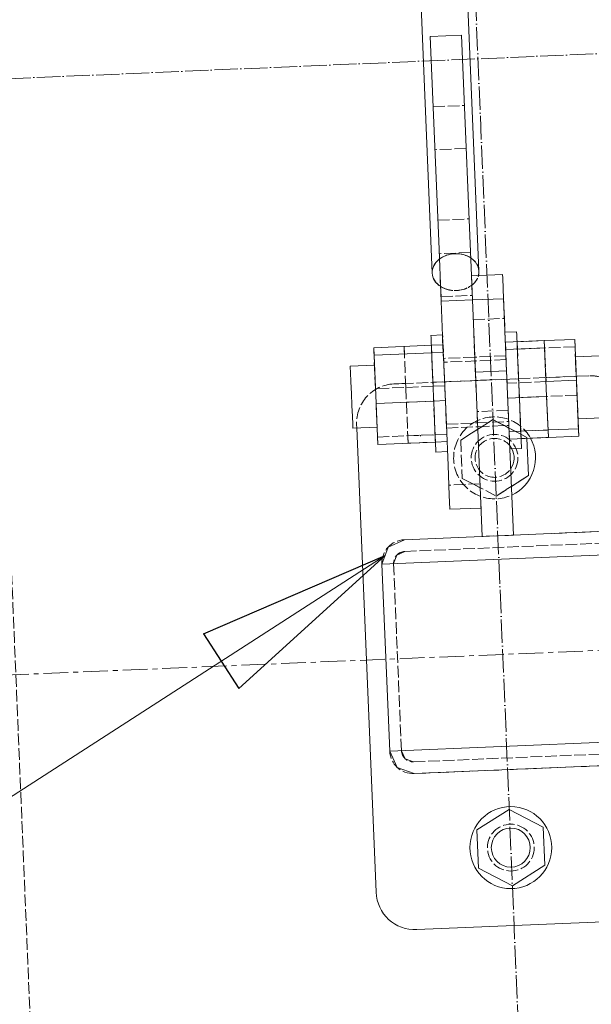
# Model space of a CAD drawing. Header units: millimetres. Extents: x -15129 to 9171, y -18789 to 5877.
# Tile 165 of 256: x -12043 to -11897, y -3404 to -3151. Entities that reach past the tile are written whole.
import ezdxf

# ---------------------------------------------------------------- set-up
doc = ezdxf.new("R2010")
doc.units = ezdxf.units.MM
for name, pattern in [('ACAD_ISO02W100', [15, 12, -3]), ('ACAD_ISO04W100', [30, 24, -3, 0, -3]), ('CENTER', [50.8, 31.75, -6.35, 6.35, -6.35])]:
    doc.linetypes.add(name, pattern=pattern)
for name, color, linetype in [('AS_Belki', 145, 'Continuous'), ('AS_Blachy', 30, 'Continuous'), ('AS_Kotwy', 9, 'Continuous'), ('AS_Sciany betonowe', 252, 'Continuous'), ('AS_Siatki', 72, 'Continuous'), ('AS_Sruby', 9, 'Continuous')]:
    doc.layers.add(name, color=color, linetype=linetype)

msp = doc.modelspace()

# ---------------------------------------------------------------- linework, layer by layer
at = {"color": 5, "linetype": 'CENTER', "lineweight": 13, "ltscale": 0.2}
msp.add_line((-13164.01, -3365.87, 76020), (-9786.31, -3224.99, 38010), dxfattribs=at)
at = {"color": 7, "lineweight": 13}
msp.add_line((-11949.65, -3288.65), (-12157.84, -3422.79), dxfattribs=at)
at = {"color": 0, "linetype": 'ByBlock', "lineweight": -2}
for p, q in [((-11996.2, -3308.73), (-11949.65, -3288.65)), ((-11949.65, -3288.65), (-11987.17, -3322.74)), ((-11996.2, -3308.73), (-11987.17, -3322.74))]:
    msp.add_line(p, q, dxfattribs=at)
at = {"layer": 'AS_Belki', "color": 145, "linetype": 'Continuous', "lineweight": 13, "ltscale": 0.25}
for p, q in [((-11925.55, -3215.72), (-11942.84, -2801.14)), ((-11954.83, -2801.64), (-11937.54, -3216.22)), ((-11944.7, -3284.56), (-9966.5, -3202.05)), ((-11950.44, -3290.8), (-9882.49, -3204.55)), ((-11948.44, -3338.76), (-9880.49, -3252.51)), ((-11944.7, -3284.56), (-11948.86, -3286.49)), ((-11948.86, -3286.49), (-11950.44, -3290.8)), ((-11948.87, -3286.49), (-11950.44, -3290.8)), ((-11950.44, -3290.8), (-11948.44, -3338.76)), ((-11950.44, -3290.8), (-11948.44, -3338.76)), ((-11948.44, -3338.76), (-11946.51, -3342.93)), ((-11948.44, -3338.76), (-11946.51, -3342.93)), ((-11942.2, -3344.51), (-11868.2, -3341.42)), ((-11946.51, -3342.93), (-11942.2, -3344.51))]:
    msp.add_line(p, q, dxfattribs=at)
at = {"layer": 'AS_Belki', "color": 84, "linetype": 'ACAD_ISO02W100', "lineweight": 13, "ltscale": 0.25}
for p, q in [((-11944.57, -3287.56), (-9888.61, -3201.81)), ((-11942.32, -3341.51), (-9886.36, -3255.76)), ((-11896.74, -3282.56), (-11906.31, -3282.96)), ((-11946.66, -3288.52), (-11947.45, -3290.68)), ((-11947.45, -3290.68), (-11946.66, -3288.52)), ((-11944.57, -3287.56), (-11946.66, -3288.52)), ((-11946.66, -3288.52), (-11944.57, -3287.56)), ((-11947.45, -3290.68), (-11945.45, -3338.64)), ((-11945.45, -3338.64), (-11947.45, -3290.68)), ((-11944.48, -3340.72), (-11945.45, -3338.64)), ((-11944.48, -3340.72), (-11942.32, -3341.51)), ((-11942.2, -3344.51), (-11894.24, -3342.51))]:
    msp.add_line(p, q, dxfattribs=at)
at = {"layer": 'AS_Belki', "color": 84, "linetype": 'ACAD_ISO02W100', "lineweight": 13, "ltscale": 0.25, "extrusion": (-0.025753, 0.617463, 0.786178)}
msp.add_circle((12055.2, 2135.24, -1678.47), 6, dxfattribs=at)
at = {"layer": 'AS_Belki', "color": 145, "linetype": 'Continuous', "lineweight": 13, "ltscale": 0.25, "extrusion": (0.025753, -0.617463, 0.786178)}
for start, end in [(132.6448, 227.3551), (345.338, 47.3551)]:
    msp.add_arc((-12055.2, -2135.24, 1678.47), 6, start, end, dxfattribs=at)
at = {"layer": 'AS_Belki', "color": 84, "linetype": 'ACAD_ISO02W100', "lineweight": 13, "ltscale": 0.25, "extrusion": (0.025753, -0.617463, 0.786178)}
for start, end in [(47.3551, 132.6448), (227.3551, 345.338)]:
    msp.add_arc((-12055.2, -2135.24, 1678.47), 6, start, end, dxfattribs=at)
at = {"layer": 'AS_Belki', "color": 84, "linetype": 'ACAD_ISO02W100', "lineweight": 13, "ltscale": 0.25, "extrusion": (6.27686e-14, -2.0101e-14, -1)}
msp.add_arc((11944.45, -3290.55), 6, 357.6117, 87.6117, dxfattribs=at)
at = {"layer": 'AS_Belki', "color": 84, "linetype": 'ACAD_ISO02W100', "lineweight": 13, "ltscale": 0.25}
for centre, start, end in [((-11944.45, -3290.55), 92.3883, 182.3883), ((-11942.45, -3338.51), 182.3883, 272.3883)]:
    msp.add_arc(centre, 3, start, end, dxfattribs=at)
at = {"layer": 'AS_Belki', "color": 84, "linetype": 'ACAD_ISO02W100', "lineweight": 13, "ltscale": 0.25, "extrusion": (-1.75527e-16, 1.77058e-15, -1)}
msp.add_arc((11942.45, -3338.51), 6, 267.6117, 357.6117, dxfattribs=at)
at = {"layer": 'AS_Blachy', "color": 145, "linetype": 'Continuous', "lineweight": 13, "ltscale": 0.25}
for p, q in [((-11930.08, -3155.19), (-11938.07, -3155.53)), ((-11935.88, -3208.04), (-11938.07, -3155.53)), ((-11930.08, -3155.19), (-11927.25, -3223.11)), ((-11935.24, -3223.45), (-11935.88, -3208.04)), ((-11919.51, -3216.58), (-11927.5, -3216.92)), ((-11919.47, -3217.49), (-11919.51, -3216.58)), ((-11919.25, -3222.78), (-11919.47, -3217.49)), ((-11935.4, -3219.55), (-11935.29, -3222.26)), ((-11919.25, -3222.78), (-11927.25, -3223.11)), ((-11918.48, -3241.3), (-11919.25, -3222.78)), ((-11935.24, -3223.45), (-11927.25, -3223.11)), ((-11934.87, -3232.33), (-11935.24, -3223.45)), ((-11927.25, -3223.11), (-11926.47, -3241.64)), ((-11934.4, -3243.45), (-11934.87, -3232.33)), ((-11918.48, -3241.3), (-11926.47, -3241.64)), ((-11926.47, -3241.64), (-11924.72, -3283.73)), ((-11916.72, -3283.39), (-11918.48, -3241.3)), ((-11933.92, -3255.11), (-11934.4, -3243.45)), ((-11933.48, -3265.54), (-11933.92, -3255.11)), ((-11917.9, -3255.27), (-11916.72, -3283.39)), ((-11956.9, -3255.91), (-11951.94, -3374.94)), ((-11933.17, -3273.14), (-11933.48, -3265.54)), ((-11933.01, -3276.77), (-11933.17, -3273.14)), ((-11933.01, -3276.77), (-11925.02, -3276.44)), ((-11941.53, -3384.51), (-11891.58, -3382.43))]:
    msp.add_line(p, q, dxfattribs=at)
at = {"layer": 'AS_Blachy', "color": 84, "linetype": 'ACAD_ISO02W100', "lineweight": 13, "ltscale": 0.25}
for p, q in [((-11937.32, -3173.59), (-11929.32, -3173.26)), ((-11928.87, -3184.26), (-11936.86, -3184.59)), ((-11936.11, -3202.66), (-11928.11, -3202.32)), ((-11936.11, -3202.66), (-11936.1, -3202.85)), ((-11927.75, -3210.92), (-11935.75, -3211.26)), ((-11935.75, -3211.26), (-11935.74, -3211.31)), ((-11935.47, -3217.95), (-11935.4, -3219.55)), ((-11926.09, -3216.86), (-11927.5, -3216.92)), ((-11927.5, -3216.92), (-11927.41, -3219.22)), ((-11927.43, -3218.6), (-11927.5, -3216.92)), ((-11927.5, -3216.92), (-11927.41, -3219.14)), ((-11927.41, -3219.22), (-11927.43, -3218.6)), ((-11927.41, -3219.14), (-11927.41, -3219.22)), ((-11927.38, -3219.98), (-11927.41, -3219.22)), ((-11927.41, -3219.22), (-11927.29, -3221.92)), ((-11927.41, -3219.22), (-11927.29, -3221.92)), ((-11935.29, -3222.26), (-11927.29, -3221.92)), ((-11919.04, -3227.82), (-11919.25, -3222.78)), ((-11927.03, -3228.15), (-11919.04, -3227.82)), ((-11918.64, -3237.42), (-11919.04, -3227.82)), ((-11934.92, -3232.68), (-11934.72, -3237.52)), ((-11934.88, -3232.07), (-11934.86, -3232.43)), ((-11934.86, -3232.43), (-11934.85, -3232.68)), ((-11926.63, -3237.75), (-11926.89, -3231.72)), ((-11926.83, -3232.99), (-11926.63, -3237.75)), ((-11918.78, -3234.04), (-11918.79, -3233.94)), ((-11918.64, -3237.42), (-11918.78, -3234.04)), ((-11934.65, -3237.51), (-11934.59, -3239.07)), ((-11926.63, -3237.75), (-11934.63, -3238.08)), ((-11918.64, -3237.42), (-11926.63, -3237.75)), ((-11926.59, -3238.74), (-11926.63, -3237.75)), ((-11918.64, -3237.42), (-11918.6, -3238.41)), ((-11918.56, -3239.27), (-11918.64, -3237.42)), ((-11934.59, -3239.08), (-11934.45, -3242.4)), ((-11926.59, -3238.74), (-11926.53, -3240.32)), ((-11926.54, -3240.08), (-11926.57, -3239.41)), ((-11926.54, -3240.08), (-11926.22, -3247.75)), ((-11926.53, -3240.32), (-11926.51, -3240.76)), ((-11918.6, -3238.43), (-11918.6, -3238.41)), ((-11918.56, -3239.35), (-11918.6, -3238.43)), ((-11918.55, -3239.59), (-11918.56, -3239.27)), ((-11918.54, -3239.95), (-11918.56, -3239.35)), ((-11897.41, -3242.55), (-11947.37, -3244.64)), ((-11926.51, -3240.76), (-11926.26, -3246.74)), ((-11900.61, -3242.69), (-11908.4, -3243.01)), ((-11897.41, -3242.55), (-11900.61, -3242.69)), ((-11944.37, -3244.51), (-11947.37, -3244.64)), ((-11934.38, -3244.09), (-11937.37, -3244.22)), ((-11926.38, -3243.76), (-11934.38, -3244.09)), ((-11918.39, -3243.43), (-11926.38, -3243.76)), ((-11915.39, -3243.3), (-11917.64, -3243.4)), ((-11918.22, -3247.51), (-11918.22, -3247.41)), ((-11918.22, -3247.51), (-11918.17, -3248.74)), ((-11934.07, -3251.48), (-11933.92, -3254.95)), ((-11918.06, -3251.39), (-11926.05, -3251.72)), ((-11926.05, -3251.72), (-11926.02, -3252.47)), ((-11926.02, -3252.47), (-11925.93, -3254.61)), ((-11918.06, -3251.39), (-11918.01, -3252.54)), ((-11917.96, -3253.73), (-11918.01, -3252.54)), ((-11956.94, -3255.04), (-11956.9, -3255.91)), ((-11956.94, -3255.04), (-11956.9, -3255.91)), ((-11933.92, -3254.95), (-11933.89, -3255.77)), ((-11933.88, -3255.94), (-11933.89, -3255.77)), ((-11933.88, -3255.94), (-11925.89, -3255.61)), ((-11925.92, -3254.98), (-11925.93, -3254.61)), ((-11925.93, -3254.61), (-11925.93, -3254.65)), ((-11925.89, -3255.61), (-11925.92, -3254.98)), ((-11925.89, -3255.61), (-11917.9, -3255.27)), ((-11925.82, -3257.35), (-11925.89, -3255.61)), ((-11917.96, -3253.73), (-11917.94, -3254.23)), ((-11917.94, -3254.23), (-11917.9, -3255.27)), ((-11933.74, -3259.45), (-11933.66, -3261.18)), ((-11933.66, -3261.18), (-11933.66, -3261.27)), ((-11925.28, -3270.24), (-11933.27, -3270.58)), ((-11925.02, -3276.44), (-11925.06, -3275.53)), ((-11924.72, -3283.73), (-11916.72, -3283.39)), ((-11920.72, -3283.56), (-11924.72, -3283.73)), ((-11920.72, -3283.56), (-11918.01, -3283.45)), ((-11916.72, -3283.39), (-11918.01, -3283.45))]:
    msp.add_line(p, q, dxfattribs=at)
for centre in [(-11921.55, -3263.58), (-11917.39, -3363.49)]:
    msp.add_circle(centre, 6, dxfattribs=at)
for centre, start, end in [((-11896.99, -3252.54), 73.4785, 92.3883), ((-11946.95, -3254.63), 92.3883, 182.3883)]:
    msp.add_arc(centre, 10, start, end, dxfattribs=at)
at = {"layer": 'AS_Blachy', "color": 145, "linetype": 'Continuous', "lineweight": 13, "ltscale": 0.25}
msp.add_arc((-11941.95, -3374.52), 10, 182.3883, 272.3883, dxfattribs=at)
at = {"layer": 'AS_Kotwy', "color": 84, "linetype": 'ACAD_ISO02W100', "lineweight": 13, "ltscale": 0.25}
for p, q in [((-11930.24, -3259.03), (-11921.96, -3253.79)), ((-11924.76, -3255.56), (-11925.86, -3256.26)), ((-11923.08, -3254.5), (-11924.76, -3255.56)), ((-11921.96, -3253.79), (-11923.08, -3254.5)), ((-11921.96, -3253.79), (-11913.28, -3258.33)), ((-11920.79, -3254.4), (-11921.96, -3253.79)), ((-11919.03, -3255.32), (-11920.79, -3254.4)), ((-11917.87, -3255.93), (-11919.03, -3255.32)), ((-11925.86, -3256.26), (-11930.24, -3259.03)), ((-11914.8, -3257.53), (-11917.87, -3255.93)), ((-11913.28, -3258.33), (-11914.8, -3257.53)), ((-11913.27, -3258.56), (-11913.28, -3258.33)), ((-11913.27, -3258.56), (-11913.28, -3258.33)), ((-11930.24, -3259.03), (-11929.83, -3268.83)), ((-11912.87, -3268.12), (-11921.15, -3273.37)), ((-11929.83, -3268.83), (-11925.24, -3271.23)), ((-11921.15, -3273.37), (-11929.83, -3268.83)), ((-11921.15, -3273.37), (-11917.25, -3270.89))]:
    msp.add_line(p, q, dxfattribs=at)
at = {"layer": 'AS_Kotwy', "color": 145, "linetype": 'Continuous', "lineweight": 13, "ltscale": 0.25}
for p, q in [((-11912.87, -3268.12), (-11913.27, -3258.56)), ((-11917.25, -3270.89), (-11912.87, -3268.12)), ((-11917.8, -3353.7), (-11926.07, -3358.95)), ((-11909.11, -3358.24), (-11917.8, -3353.7)), ((-11926.07, -3358.95), (-11925.66, -3368.74)), ((-11908.7, -3368.03), (-11909.11, -3358.24)), ((-11925.66, -3368.74), (-11916.98, -3373.28)), ((-11916.98, -3373.28), (-11908.7, -3368.03))]:
    msp.add_line(p, q, dxfattribs=at)
for radius in [10.5, 5]:
    msp.add_circle((-11917.39, -3363.49), radius, dxfattribs=at)
at = {"layer": 'AS_Kotwy', "color": 84, "linetype": 'ACAD_ISO02W100', "lineweight": 13, "ltscale": 0.25}
for radius, start, end in [(10.5, 28.8863, 294.7852), (5, 27.7689, 327.0095)]:
    msp.add_arc((-11921.55, -3263.58), radius, start, end, dxfattribs=at)
at = {"layer": 'AS_Kotwy', "color": 145, "linetype": 'Continuous', "lineweight": 13, "ltscale": 0.25}
for radius, start, end in [(10.5, 294.7852, 28.8863), (5, 327.0095, 27.7689)]:
    msp.add_arc((-11921.55, -3263.58), radius, start, end, dxfattribs=at)
at = {"layer": 'AS_Sciany betonowe', "color": 145, "linetype": 'ACAD_ISO02W100', "lineweight": 13, "ltscale": 0.25}
msp.add_line((-12131.54, -1228.6), (-11477.93, -16899.65), dxfattribs=at)
at = {"layer": 'AS_Siatki', "color": 20, "linetype": 'ACAD_ISO04W100', "lineweight": 13, "ltscale": 0.25}
for p, q in [((-11347.6, -17024.7), (-12017.05, -973.9)), ((-12175.6, -3171.88), (-430.46, -2673.89))]:
    msp.add_line(p, q, dxfattribs=at)
at = {"layer": 'AS_Sruby', "color": 145, "linetype": 'Continuous', "lineweight": 13, "ltscale": 0.25}
for p, q in [((-11934.88, -3232.07), (-11937.88, -3232.19)), ((-11937.85, -3232.71), (-11937.88, -3232.19)), ((-11937.81, -3233.77), (-11937.85, -3232.71)), ((-11915.9, -3231.28), (-11918.89, -3231.4)), ((-11915.9, -3231.28), (-11915.89, -3231.34)), ((-11915.89, -3231.34), (-11915.87, -3231.97)), ((-11915.87, -3231.97), (-11915.82, -3233.15)), ((-11915.82, -3233.15), (-11915.79, -3233.76)), ((-11937.77, -3234.73), (-11952.56, -3235.35)), ((-11952.56, -3235.35), (-11952.48, -3237.25)), ((-11937.74, -3235.35), (-11937.81, -3233.77)), ((-11937.73, -3235.57), (-11937.77, -3234.73)), ((-11937.66, -3237.39), (-11937.74, -3235.35)), ((-11908.8, -3233.52), (-11918.79, -3233.94)), ((-11918.79, -3233.94), (-11918.77, -3234.32)), ((-11908.72, -3235.42), (-11918.71, -3235.84)), ((-11901, -3233.2), (-11908.8, -3233.52)), ((-11908.72, -3235.42), (-11908.8, -3233.52)), ((-11908.2, -3247.83), (-11908.72, -3235.42)), ((-11900.56, -3243.7), (-11901, -3233.2)), ((-11937.69, -3236.63), (-11952.48, -3237.25)), ((-11952.48, -3237.25), (-11951.96, -3249.65)), ((-11937.56, -3239.8), (-11937.66, -3237.39)), ((-11894.62, -3237.41), (-11900.82, -3237.67)), ((-11952.37, -3239.82), (-11958.57, -3240.08)), ((-11958.57, -3240.08), (-11958.56, -3240.32)), ((-11958.56, -3240.32), (-11958.5, -3241.73)), ((-11937.45, -3242.49), (-11937.56, -3239.8)), ((-11958.5, -3241.73), (-11958.4, -3244.1)), ((-11937.34, -3245.02), (-11937.48, -3241.75)), ((-11937.33, -3245.35), (-11937.45, -3242.49)), ((-11958.4, -3244.1), (-11958.27, -3247.06)), ((-11937.2, -3248.29), (-11937.33, -3245.35)), ((-11900.56, -3243.7), (-11908.36, -3244.03)), ((-11900.05, -3256.11), (-11900.56, -3243.7)), ((-11958.27, -3247.06), (-11958.14, -3250.17)), ((-11937.08, -3251.18), (-11937.2, -3248.29)), ((-11908.2, -3247.83), (-11918.19, -3248.24)), ((-11907.76, -3258.33), (-11908.2, -3247.83)), ((-11958.14, -3250.17), (-11958.03, -3252.95)), ((-11937.17, -3249.04), (-11951.96, -3249.65)), ((-11951.96, -3249.65), (-11951.52, -3260.16)), ((-11900.32, -3249.52), (-11900.34, -3248.97)), ((-11900.22, -3251.89), (-11900.32, -3249.52)), ((-11958.03, -3252.95), (-11957.94, -3254.98)), ((-11936.97, -3253.92), (-11937.08, -3251.18)), ((-11900.15, -3253.54), (-11900.16, -3253.3)), ((-11900.15, -3253.54), (-11893.96, -3253.28)), ((-11957.94, -3254.98), (-11957.9, -3255.95)), ((-11957.9, -3255.95), (-11951.71, -3255.69)), ((-11936.87, -3256.4), (-11936.97, -3253.92)), ((-11936.78, -3258.52), (-11936.87, -3256.4)), ((-11917.75, -3258.75), (-11907.76, -3258.33)), ((-11907.84, -3256.43), (-11900.05, -3256.11)), ((-11907.76, -3258.33), (-11899.97, -3258.01)), ((-11899.97, -3258.01), (-11900.05, -3256.11)), ((-11951.52, -3260.16), (-11936.74, -3259.54)), ((-11936.71, -3260.2), (-11936.78, -3258.52)), ((-11936.66, -3261.38), (-11936.71, -3260.2)), ((-11914.75, -3258.68), (-11914.71, -3259.58)), ((-11914.71, -3259.58), (-11914.67, -3260.65)), ((-11914.67, -3260.65), (-11914.65, -3261.16)), ((-11936.63, -3262.02), (-11936.66, -3261.38)), ((-11936.63, -3262.08), (-11933.63, -3261.95)), ((-11936.63, -3262.08), (-11936.63, -3262.02)), ((-11917.65, -3261.29), (-11914.65, -3261.16))]:
    msp.add_line(p, q, dxfattribs=at)
at = {"layer": 'AS_Sruby', "color": 84, "linetype": 'ACAD_ISO02W100', "lineweight": 13, "ltscale": 0.25}
for p, q in [((-11952.56, -3235.35), (-11952.12, -3245.85)), ((-11944.76, -3235.02), (-11944.33, -3245.53)), ((-11944.76, -3235.02), (-11944.68, -3236.92)), ((-11934.77, -3234.61), (-11937.77, -3234.73)), ((-11937.33, -3245.24), (-11937.73, -3235.57)), ((-11937.69, -3236.63), (-11937.73, -3235.57)), ((-11934.69, -3236.51), (-11934.77, -3234.61)), ((-11934.58, -3239.21), (-11934.77, -3234.61)), ((-11918.77, -3234.32), (-11918.71, -3235.84)), ((-11910.4, -3233.59), (-11915.79, -3233.81)), ((-11915.79, -3233.76), (-11915.75, -3234.84)), ((-11915.79, -3233.81), (-11915.71, -3235.71)), ((-11915.79, -3233.81), (-11915.76, -3234.54)), ((-11915.76, -3234.54), (-11915.49, -3240.88)), ((-11915.75, -3234.84), (-11915.66, -3236.96)), ((-11900.92, -3235.1), (-11915.71, -3235.71)), ((-11908.8, -3233.52), (-11910.4, -3233.59)), ((-11908.36, -3244.03), (-11908.8, -3233.52)), ((-11900.92, -3235.1), (-11901, -3233.2)), ((-11900.57, -3243.7), (-11900.92, -3235.1)), ((-11934.69, -3236.51), (-11937.69, -3236.63)), ((-11915.66, -3236.96), (-11915.55, -3239.43)), ((-11900.79, -3238.23), (-11900.82, -3237.67)), ((-11918.6, -3238.41), (-11934.59, -3239.08)), ((-11934.58, -3239.29), (-11934.58, -3239.21)), ((-11934.56, -3239.61), (-11934.58, -3239.29)), ((-11934.42, -3243.02), (-11934.56, -3239.61)), ((-11918.48, -3241.3), (-11918.55, -3239.59)), ((-11915.55, -3239.43), (-11915.44, -3242.17)), ((-11900.78, -3238.63), (-11900.79, -3238.23)), ((-11900.76, -3239.01), (-11900.78, -3238.63)), ((-11900.69, -3240.66), (-11900.76, -3239.01)), ((-11900.62, -3242.48), (-11900.69, -3240.66)), ((-11934.42, -3243.02), (-11934.33, -3245.11)), ((-11918.35, -3244.45), (-11918.48, -3241.3)), ((-11915.49, -3240.88), (-11915.39, -3243.51)), ((-11915.44, -3242.17), (-11915.32, -3245.06)), ((-11900.57, -3243.44), (-11900.62, -3242.48)), ((-11937.33, -3245.24), (-11952.12, -3245.85)), ((-11937.33, -3245.24), (-11944.33, -3245.53)), ((-11944.33, -3245.53), (-11943.81, -3257.93)), ((-11944.33, -3245.53), (-11944.17, -3249.33)), ((-11934.33, -3245.11), (-11937.33, -3245.24)), ((-11936.81, -3257.64), (-11937.33, -3245.24)), ((-11934.33, -3245.11), (-11934.32, -3245.54)), ((-11934.32, -3245.54), (-11934.23, -3247.65)), ((-11908.36, -3244.03), (-11918.35, -3244.45)), ((-11915.39, -3243.51), (-11915.35, -3244.32)), ((-11908.36, -3244.03), (-11915.35, -3244.32)), ((-11915.35, -3244.32), (-11915.25, -3246.83)), ((-11915.32, -3245.06), (-11915.2, -3248)), ((-11900.54, -3244.34), (-11900.57, -3243.44)), ((-11900.45, -3246.55), (-11900.54, -3244.34)), ((-11934.23, -3247.65), (-11934.18, -3248.78)), ((-11915.25, -3246.83), (-11915.14, -3249.49)), ((-11915.2, -3248), (-11915.08, -3250.87)), ((-11900.41, -3247.5), (-11915.19, -3248.12)), ((-11915.19, -3248.12), (-11914.75, -3258.63)), ((-11907.84, -3256.43), (-11908.2, -3247.83)), ((-11900.34, -3248.97), (-11900.45, -3246.55)), ((-11899.97, -3258.01), (-11900.41, -3247.5)), ((-11951.96, -3249.65), (-11951.95, -3249.91)), ((-11951.95, -3249.91), (-11951.83, -3252.69)), ((-11934.18, -3248.91), (-11944.17, -3249.33)), ((-11944.17, -3249.33), (-11943.73, -3259.83)), ((-11934.07, -3251.41), (-11934.18, -3248.78)), ((-11951.83, -3252.69), (-11951.79, -3253.68)), ((-11934.07, -3251.41), (-11934.01, -3252.91)), ((-11933.94, -3254.48), (-11934.01, -3252.91)), ((-11915.08, -3250.87), (-11914.97, -3253.56)), ((-11900.16, -3253.3), (-11900.22, -3251.89)), ((-11951.79, -3253.68), (-11951.75, -3254.72)), ((-11951.75, -3254.72), (-11951.71, -3255.57)), ((-11951.71, -3255.57), (-11951.71, -3255.69)), ((-11951.71, -3255.69), (-11951.6, -3258.26)), ((-11933.93, -3254.79), (-11933.94, -3254.48)), ((-11933.92, -3254.95), (-11933.93, -3254.79)), ((-11933.92, -3254.95), (-11925.93, -3254.61)), ((-11933.92, -3254.95), (-11933.82, -3257.34)), ((-11925.93, -3254.61), (-11917.94, -3254.28)), ((-11914.97, -3253.56), (-11914.87, -3255.97)), ((-11914.96, -3253.61), (-11914.83, -3256.73)), ((-11951.6, -3258.26), (-11936.81, -3257.64)), ((-11951.6, -3258.26), (-11951.52, -3260.16)), ((-11943.81, -3257.93), (-11936.81, -3257.64)), ((-11943.81, -3257.93), (-11943.73, -3259.83)), ((-11940.55, -3258.03), (-11940.55, -3257.8)), ((-11936.81, -3257.64), (-11933.82, -3257.52)), ((-11936.74, -3259.54), (-11936.8, -3257.87)), ((-11933.82, -3257.52), (-11933.82, -3257.34)), ((-11933.81, -3257.6), (-11933.82, -3257.52)), ((-11917.83, -3256.85), (-11907.84, -3256.43)), ((-11917.83, -3256.85), (-11917.75, -3258.75)), ((-11914.87, -3255.97), (-11914.78, -3258)), ((-11914.83, -3256.73), (-11907.84, -3256.43)), ((-11914.83, -3256.73), (-11914.82, -3257.09)), ((-11914.82, -3257.09), (-11914.75, -3258.63)), ((-11914.78, -3258), (-11914.75, -3258.68)), ((-11912.18, -3258.52), (-11907.76, -3258.33)), ((-11907.76, -3258.33), (-11907.84, -3256.43)), ((-11943.73, -3259.83), (-11939.31, -3259.65)), ((-11939.31, -3259.65), (-11936.74, -3259.54)), ((-11936.74, -3259.54), (-11933.74, -3259.42)), ((-11914.75, -3258.63), (-11912.18, -3258.52))]:
    msp.add_line(p, q, dxfattribs=at)

doc.saveas('drawing.dxf')
